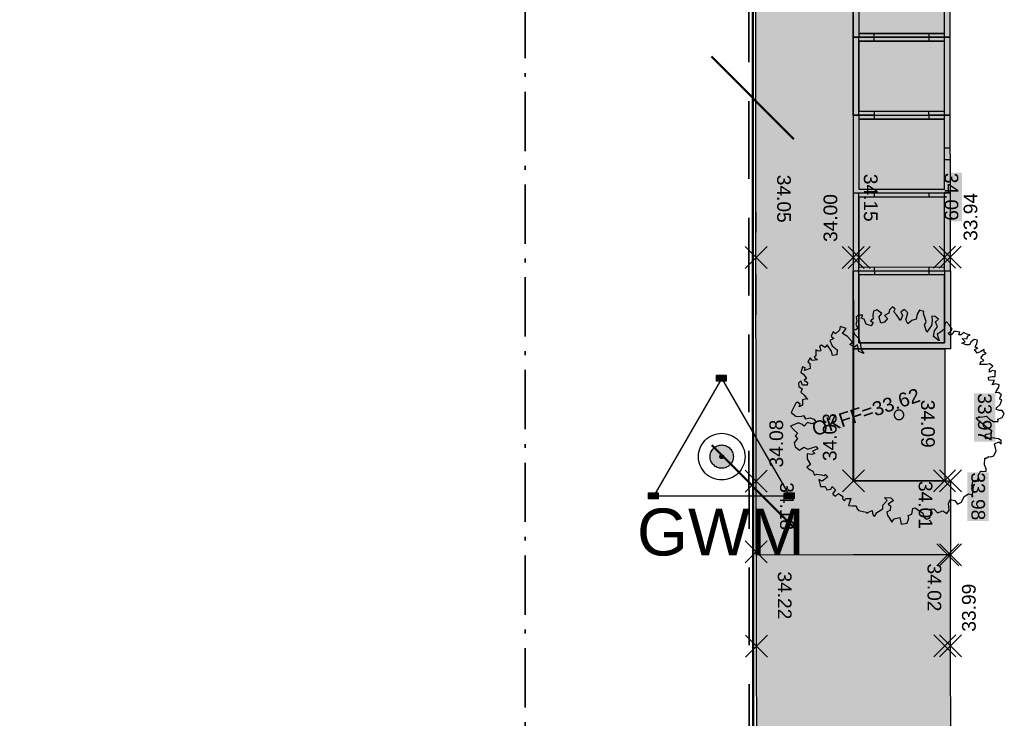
# Model space of a CAD drawing. Header units: metres. Extents: x -5569892 to 1712241, y -5568463 to 2085.
# Tile 23 of 70: x -13 to 13, y -104 to -86. Entities that reach past the tile are written whole.
import ezdxf

# ---------------------------------------------------------------- set-up
doc = ezdxf.new("R2010")
doc.units = ezdxf.units.M
doc.header["$LTSCALE"] = 0.5
for name, pattern in [('ISO-10 Strichpunktlinie', [4.699, 3.048, -0.762, 0.127, -0.762]), ('Linienart-34', [4.233, 2.116, -2.117]), ('Linienart-Gestrichelt mit Abstand', [6, 4, -2])]:
    doc.linetypes.add(name, pattern=pattern)
doc.layers.get('0').update_dxf_attribs({"lineweight": 25})
for name, color, linetype, lineweight in [('30 -39 Baustelle- Fläche', 7, 'Continuous', 15), ('99.02_Vermesserplan-Höhe OKFF', 7, 'Continuous', 18), ('99.04_Erschließung_VP-S-Borde-Kantenstein', 7, 'Continuous', 25), ('Bemaßung', 7, 'Continuous', 5), ('Keine', 7, 'Continuous', 9), ('KKA_Bauabwicklung-Temporär', 7, 'Continuous', 15), ('S-Baumscheibe 3 BA', 7, 'Continuous', 25), ('SB-100A-Regengarten-Linie', 7, 'Continuous', 25), ('SB-PUNKTE-00000-0000-HOE', 7, 'Continuous', 18), ('SB-PUNKTE-00000-0000-PKT', 7, 'Continuous', 18), ('SB-PUNKTE-00000-0000-SYM', 7, 'Continuous', 18)]:
    doc.layers.add(name, color=color, linetype=linetype, lineweight=lineweight)
for name, color, linetype, lineweight, true_color in [('99.04_Erschließung_VP-S-Farben-Gehweg-Betonsteinpflaster', 7, 'Continuous', 25, 0xffd6a8), ('Grundwassermessstellen', 7, 'Continuous', 9, 0xd100e9), ('S-Baum', 7, 'Continuous', 25, 0x4c994c), ('S-Farben-Fahrbahn-Asphalt', 7, 'Continuous', 25, 0xcccccc), ('SB-100A-Regengarten-Farbe', 7, 'Continuous', 25, 0x60d2fb)]:
    doc.layers.add(name, color=color, linetype=linetype, lineweight=lineweight, true_color=true_color)
doc.styles.add('Arial', font='arial.ttf')

# ---------------------------------------------------------------- blocks, each defined once
blk = doc.blocks.new('Gruppe-50')
at = {"layer": 'SB-100A-Regengarten-Farbe', "linetype": 'Continuous', "lineweight": 0, "true_color": 0x60d2fb}
for points in [[(11.052, -86.792), (11.05, -85.038), (8.845, -85.04), (8.847, -86.793)], [(8.848, -88.797), (11.053, -88.795), (11.052, -86.993), (8.847, -86.995)], [(8.852, -90.8), (11.057, -90.799), (11.056, -88.997), (8.851, -88.998)], [(8.852, -92.804), (11.057, -92.802), (11.055, -91), (8.85, -91.002)], [(8.853, -94.757), (11.058, -94.755), (11.057, -93.001), (8.852, -93.003)]]:
    blk.add_hatch(color=141, dxfattribs=at).paths.add_polyline_path(points)
at = {"layer": 'SB-100A-Regengarten-Linie', "linetype": 'Continuous', "lineweight": 0}
for points in [[(11.052, -86.891), (11.05, -85.038), (8.845, -85.04), (8.847, -86.893), (10.651, -86.892), (11.052, -86.891), (11.202, -86.891), (11.201, -84.888), (8.695, -84.89), (8.696, -86.893), (8.847, -86.893), (9.248, -86.893), (9.247, -86.793)], [(11.053, -88.895), (11.052, -86.891), (9.248, -86.893), (8.847, -86.893), (8.696, -86.893), (8.698, -88.897), (11.204, -88.895), (11.202, -86.891), (11.052, -86.891), (10.651, -86.892), (10.651, -86.993)], [(8.7, -88.897), (8.702, -90.9), (11.206, -90.898), (11.204, -88.895), (11.055, -88.895)], [(9.251, -88.998), (9.251, -88.896), (8.851, -88.897), (8.7, -88.897), (10.655, -88.895), (10.655, -88.997)], [(8.851, -88.897), (8.852, -90.8), (11.057, -90.799), (11.055, -88.895), (10.655, -88.895)], [(11.057, -92.902), (11.055, -90.898), (9.251, -90.9), (8.85, -90.9), (8.7, -90.9), (8.701, -92.904), (11.207, -92.902), (11.206, -90.898), (11.055, -90.898), (10.654, -90.899), (10.654, -91)], [(11.057, -92.902), (11.058, -94.755), (8.853, -94.757), (8.852, -92.904), (10.656, -92.902), (11.057, -92.902), (11.207, -92.902), (11.209, -94.905), (8.703, -94.907), (8.701, -92.904), (8.852, -92.904), (9.252, -92.903), (9.252, -93.003)]]:
    blk.add_hatch(color=7, dxfattribs=at).paths.add_polyline_path(points)
at = {"layer": 'SB-100A-Regengarten-Farbe', "flags": 128}
for points in [[(11.052, -86.792), (11.05, -85.038), (8.845, -85.04), (8.847, -86.793)], [(8.848, -88.797), (11.053, -88.795), (11.052, -86.993), (8.847, -86.995)], [(8.852, -90.8), (11.057, -90.799), (11.056, -88.997), (8.851, -88.998)], [(8.852, -92.804), (11.057, -92.802), (11.055, -91), (8.85, -91.002)], [(8.853, -94.757), (11.058, -94.755), (11.057, -93.001), (8.852, -93.003)]]:
    blk.add_lwpolyline(points, close=True, dxfattribs=at)
at = {"layer": 'SB-100A-Regengarten-Linie'}
for p, q in [((11.052, -86.792), (8.847, -86.793)), ((8.848, -88.897), (8.847, -86.893)), ((9.248, -86.994), (9.248, -86.893)), ((10.651, -86.792), (10.651, -86.892)), ((10.867, -86.792), (10.751, -86.792)), ((8.847, -86.995), (11.052, -86.993)), ((8.848, -88.797), (11.053, -88.795)), ((9.249, -88.896), (9.249, -88.797)), ((10.653, -88.895), (10.653, -88.795)), ((8.851, -88.998), (11.056, -88.997)), ((11.177, -90.048), (11.056, -90.048)), ((11.177, -90.048), (11.205, -90.048)), ((8.852, -92.904), (8.85, -90.9)), ((9.251, -91.002), (9.251, -90.9)), ((8.85, -91.002), (11.055, -91)), ((8.852, -92.804), (11.057, -92.802)), ((9.252, -92.903), (9.252, -92.804)), ((10.656, -92.902), (10.656, -92.803)), ((10.656, -93.002), (10.656, -92.902)), ((11.057, -93.001), (8.852, -93.003)), ((10.872, -93.002), (10.756, -93.002))]:
    blk.add_line(p, q, dxfattribs=at)
at = {"layer": 'SB-100A-Regengarten-Linie', "flags": 128}
for points in [[(11.052, -86.891), (11.05, -85.038), (8.845, -85.04), (8.847, -86.893), (10.651, -86.892), (11.052, -86.891), (11.202, -86.891), (11.201, -84.888), (8.695, -84.89), (8.696, -86.893), (8.847, -86.893), (9.248, -86.893), (9.247, -86.793)], [(11.053, -88.895), (11.052, -86.891), (9.248, -86.893), (8.847, -86.893), (8.696, -86.893), (8.698, -88.897), (11.204, -88.895), (11.202, -86.891), (11.052, -86.891), (10.651, -86.892), (10.651, -86.993)], [(8.7, -88.897), (8.702, -90.9), (11.206, -90.898), (11.204, -88.895), (11.055, -88.895)], [(9.251, -88.998), (9.251, -88.896), (8.851, -88.897), (8.7, -88.897), (10.655, -88.895), (10.655, -88.997)], [(8.851, -88.897), (8.852, -90.8), (11.057, -90.799), (11.055, -88.895), (10.655, -88.895)], [(11.205, -89.747), (11.177, -89.747), (11.056, -89.747)], [(11.057, -92.902), (11.055, -90.898), (9.251, -90.9), (8.85, -90.9), (8.7, -90.9), (8.701, -92.904), (11.207, -92.902), (11.206, -90.898), (11.055, -90.898), (10.654, -90.899), (10.654, -91)], [(11.057, -92.902), (11.058, -94.755), (8.853, -94.757), (8.852, -92.904), (10.656, -92.902), (11.057, -92.902), (11.207, -92.902), (11.209, -94.905), (8.703, -94.907), (8.701, -92.904), (8.852, -92.904), (9.252, -92.903), (9.252, -93.003)]]:
    blk.add_lwpolyline(points, dxfattribs=at)
blk = doc.blocks.new('Gruppe-255')
at = {"layer": 'SB-PUNKTE-00000-0000-SYM', "color": 7}
for p, q in [((11.487, -92.269), (10.921, -92.835)), ((10.921, -92.269), (11.487, -92.835))]:
    blk.add_line(p, q, dxfattribs=at)
blk = doc.blocks.new('Gruppe-256')
at = {"layer": 'SB-PUNKTE-00000-0000-SYM', "color": 7}
for p, q in [((10.771, -92.269), (11.337, -92.835)), ((10.771, -92.835), (11.337, -92.269))]:
    blk.add_line(p, q, dxfattribs=at)
blk = doc.blocks.new('Gruppe-257')
at = {"layer": 'SB-PUNKTE-00000-0000-SYM', "color": 7}
for p, q in [((8.571, -92.271), (9.137, -92.837)), ((8.571, -92.837), (9.137, -92.271))]:
    blk.add_line(p, q, dxfattribs=at)
blk = doc.blocks.new('Gruppe-258')
at = {"layer": 'SB-PUNKTE-00000-0000-SYM', "color": 7}
for p, q in [((8.987, -92.271), (8.421, -92.837)), ((8.421, -92.271), (8.987, -92.837))]:
    blk.add_line(p, q, dxfattribs=at)
blk = doc.blocks.new('Gruppe-259')
at = {"layer": 'SB-PUNKTE-00000-0000-SYM', "color": 7}
for p, q in [((5.921, -92.84), (6.487, -92.273)), ((5.921, -92.274), (6.487, -92.839))]:
    blk.add_line(p, q, dxfattribs=at)
blk = doc.blocks.new('Gruppe-263')
at = {"layer": 'SB-PUNKTE-00000-0000-SYM', "color": 7}
for p, q in [((10.926, -98.023), (11.493, -98.588)), ((10.927, -98.589), (11.492, -98.022))]:
    blk.add_line(p, q, dxfattribs=at)
blk = doc.blocks.new('Gruppe-264')
at = {"layer": 'SB-PUNKTE-00000-0000-SYM', "color": 7}
for p, q in [((8.993, -98.024), (8.427, -98.59)), ((8.427, -98.024), (8.993, -98.59))]:
    blk.add_line(p, q, dxfattribs=at)
blk = doc.blocks.new('Gruppe-265')
at = {"layer": 'SB-PUNKTE-00000-0000-SYM', "color": 7}
for p, q in [((6.493, -98.027), (5.927, -98.593)), ((5.927, -98.027), (6.493, -98.593))]:
    blk.add_line(p, q, dxfattribs=at)
blk = doc.blocks.new('Gruppe-268')
at = {"layer": 'SB-PUNKTE-00000-0000-SYM', "color": 7}
for p, q in [((11.495, -102.269), (10.929, -102.835)), ((10.929, -102.269), (11.495, -102.835))]:
    blk.add_line(p, q, dxfattribs=at)
blk = doc.blocks.new('Gruppe-269')
at = {"layer": 'SB-PUNKTE-00000-0000-SYM', "color": 7}
for p, q in [((5.929, -102.84), (6.495, -102.273)), ((5.929, -102.274), (6.495, -102.839))]:
    blk.add_line(p, q, dxfattribs=at)
blk = doc.blocks.new('Gruppe-426')
at = {"layer": 'SB-PUNKTE-00000-0000-SYM', "color": 7}
for p, q in [((10.773, -98.021), (11.34, -98.587)), ((10.774, -98.587), (11.339, -98.021))]:
    blk.add_line(p, q, dxfattribs=at)
blk = doc.blocks.new('Gruppe-427')
at = {"layer": 'SB-PUNKTE-00000-0000-SYM', "color": 7}
for p, q in [((10.927, -100.493), (11.493, -99.926)), ((10.927, -99.927), (11.493, -100.492))]:
    blk.add_line(p, q, dxfattribs=at)
blk = doc.blocks.new('Gruppe-428')
at = {"layer": 'SB-PUNKTE-00000-0000-SYM', "color": 7}
for p, q in [((10.855, -99.925), (11.421, -100.491)), ((10.855, -100.491), (11.421, -99.925))]:
    blk.add_line(p, q, dxfattribs=at)
blk = doc.blocks.new('Gruppe-439')
at = {"layer": 'SB-PUNKTE-00000-0000-SYM', "color": 7}
for p, q in [((5.927, -99.851), (6.493, -100.417)), ((5.927, -100.417), (6.493, -99.851))]:
    blk.add_line(p, q, dxfattribs=at)
blk = doc.blocks.new('Gruppe-462')
at = {"layer": 'SB-PUNKTE-00000-0000-SYM', "color": 7}
for p, q in [((10.779, -102.269), (11.345, -102.835)), ((10.779, -102.835), (11.345, -102.269))]:
    blk.add_line(p, q, dxfattribs=at)
blk = doc.blocks.new('Gruppe-488')
at = {"layer": 'S-Baum', "flags": 128}
blk.add_lwpolyline([(12.539, -96.494), (12.472, -96.492), (12.393, -96.47), (12.395, -96.422), (12.485, -96.337), (12.529, -96.222), (12.481, -96.201), (12.483, -96.153), (12.522, -96.095), (12.448, -96.033), (12.368, -96.042), (12.381, -96.002), (12.452, -95.897), (12.463, -95.83), (12.376, -95.807), (12.279, -95.832), (12.339, -95.727), (12.195, -95.713), (12.187, -95.634), (12.286, -95.617), (12.362, -95.62), (12.358, -95.512), (12.378, -95.485), (12.291, -95.462), (12.211, -95.507), (12.213, -95.431), (12.295, -95.354), (12.218, -95.292), (12.138, -95.31), (12.062, -95.307), (11.962, -95.315), (11.985, -95.245), (12.065, -95.211), (11.988, -95.138), (12.059, -95.052), (12.128, -95.026), (12.072, -94.996), (12.075, -94.928), (11.985, -94.973), (11.896, -95.018), (11.828, -94.928), (11.909, -94.892), (11.842, -94.861), (11.885, -94.775), (11.907, -94.688), (11.82, -94.665), (11.739, -94.73), (11.697, -94.808), (11.609, -94.805), (11.503, -94.762), (11.583, -94.725), (11.507, -94.643), (11.626, -94.647), (11.656, -94.572), (11.717, -94.554), (11.61, -94.519), (11.54, -94.489), (11.482, -94.546), (11.422, -94.552), (11.453, -94.477), (11.357, -94.463), (11.298, -94.461), (11.256, -94.519), (11.207, -94.565), (11.149, -94.515), (11.21, -94.458), (11.252, -94.4), (11.187, -94.301), (11.103, -94.211), (11.07, -94.249), (11.045, -94.404), (10.955, -94.48), (10.865, -94.534), (10.919, -94.702), (10.767, -94.59), (10.8, -94.444), (10.872, -94.339), (10.82, -94.21), (10.898, -94.144), (10.813, -94.074), (10.725, -94.071), (10.741, -94.187), (10.717, -94.305), (10.596, -94.476), (10.542, -94.299), (10.585, -94.202), (10.513, -93.995), (10.526, -93.948), (10.408, -93.913), (10.348, -94.018), (10.324, -94.145), (10.215, -94.181), (10.113, -94.265), (10.057, -94.164), (10.114, -93.982), (10.029, -93.9), (9.928, -93.956), (9.973, -94.054), (9.921, -94.179), (9.818, -94.031), (9.753, -93.958), (9.783, -93.891), (9.717, -93.83), (9.638, -93.906), (9.624, -93.994), (9.506, -94.049), (9.591, -94.131), (9.509, -94.224), (9.412, -94.249), (9.37, -94.096), (9.366, -94.092), (9.44, -93.999), (9.316, -93.907), (9.227, -93.94), (9.212, -94.047), (9.22, -94.135), (9.148, -94.184), (9.217, -94.234), (9.163, -94.312), (9.04, -94.276), (8.985, -94.147), (8.907, -94.116), (8.949, -94.039), (8.833, -94.046), (8.78, -94.092), (8.797, -94.192), (8.774, -94.279), (8.821, -94.377), (8.769, -94.423), (8.692, -94.432), (8.745, -94.541), (8.849, -94.641), (8.895, -94.789), (8.899, -94.917), (8.975, -95.027), (8.849, -94.974), (8.815, -94.806), (8.734, -94.863), (8.62, -94.8), (8.69, -94.734), (8.559, -94.594), (8.426, -94.51), (8.527, -94.386), (8.373, -94.333), (8.35, -94.428), (8.248, -94.524), (8.193, -94.474), (8.138, -94.58), (8.207, -94.639), (8.106, -94.695), (8.161, -94.832), (8.293, -94.936), (8.28, -95.063), (8.172, -95.079), (8.145, -94.97), (8.034, -94.808), (7.972, -94.877), (7.887, -94.815), (7.838, -94.833), (7.873, -94.961), (7.814, -94.968), (7.747, -94.937), (7.744, -95.005), (7.742, -95.084), (7.701, -95.119), (7.786, -95.19), (7.658, -95.206), (7.593, -95.136), (7.541, -95.241), (7.588, -95.283), (7.595, -95.41), (7.454, -95.465), (7.468, -95.394), (7.398, -95.375), (7.356, -95.518), (7.423, -95.56), (7.507, -95.67), (7.446, -95.716), (7.532, -95.77), (7.521, -95.846), (7.402, -95.842), (7.358, -95.733), (7.296, -95.79), (7.304, -95.878), (7.39, -95.941), (7.359, -96.027), (7.444, -96.098), (7.528, -96.208), (7.5, -96.196), (7.4, -96.224), (7.396, -96.36), (7.315, -96.396), (7.337, -96.329), (7.271, -96.279), (7.231, -96.306), (7.106, -96.545), (7.231, -96.637), (7.366, -96.653), (7.426, -96.624), (7.48, -96.705), (7.6, -96.681), (7.695, -96.72), (7.752, -96.793), (7.643, -96.838), (7.528, -96.805), (7.445, -96.899), (7.387, -96.857), (7.301, -96.815), (7.094, -96.898), (7.187, -96.998), (7.272, -97.08), (7.213, -97.146), (7.268, -97.215), (7.187, -97.329), (7.212, -97.428), (7.326, -97.511), (7.436, -97.436), (7.541, -97.488), (7.662, -97.444), (7.75, -97.418), (7.797, -97.477), (7.659, -97.54), (7.716, -97.601), (7.644, -97.63), (7.52, -97.606), (7.516, -97.741), (7.607, -97.88), (7.509, -97.956), (7.594, -98.018), (7.669, -98.058), (7.705, -98.158), (7.766, -98.132), (7.892, -98.153), (7.96, -98.167), (7.989, -98.139), (8.055, -98.198), (7.904, -98.312), (7.818, -98.269), (7.863, -98.446), (7.979, -98.45), (8.024, -98.539), (8.132, -98.515), (8.165, -98.448), (8.25, -98.539), (8.179, -98.632), (8.179, -98.644), (8.253, -98.703), (8.323, -98.629), (8.44, -98.709), (8.426, -98.768), (8.484, -98.818), (8.514, -98.763), (8.642, -98.756), (8.587, -98.941), (8.684, -98.944), (8.783, -98.947), (8.8, -99.004), (8.838, -99.065), (8.886, -99.078), (9.04, -99.111), (9.059, -99.14), (9.079, -99.121), (9.189, -99.068), (9.213, -99.177), (9.251, -99.226), (9.314, -99.121), (9.465, -99.027), (9.468, -98.931), (9.58, -98.807), (9.511, -98.737), (9.67, -98.742), (9.744, -98.813), (9.605, -98.907), (9.663, -98.946), (9.659, -99.065), (9.57, -99.101), (9.583, -99.198), (9.622, -99.239), (9.697, -99.369), (9.759, -99.283), (9.904, -99.248), (9.938, -99.416), (10.095, -99.391), (10.139, -99.265), (10.121, -99.196), (10.21, -99.16), (10.235, -99.016), (10.303, -98.999), (10.362, -99.04), (10.494, -99.132), (10.522, -99.23), (10.588, -99.291), (10.668, -99.263), (10.699, -99.176), (10.713, -99.021), (10.792, -99.035), (10.877, -99.126), (11.014, -99.079), (11.111, -99.142), (11.173, -99.057), (11.159, -98.889), (11.2, -98.783), (11.318, -98.807), (11.391, -98.908), (11.492, -98.852), (11.564, -98.708), (11.674, -98.643), (11.772, -98.667), (11.799, -98.453), (11.76, -98.443), (11.793, -98.297), (11.853, -98.299), (11.929, -98.31), (11.95, -98.282), (11.95, -98.274), (11.917, -98.165), (11.989, -98.049), (12.025, -98.061), (12.124, -98.053), (12.126, -97.994), (12.082, -97.896), (12.096, -97.721), (12.127, -97.722), (12.197, -97.677), (12.244, -97.687), (12.324, -97.661), (12.385, -97.536), (12.344, -97.348), (12.453, -97.303), (12.51, -97.353), (12.513, -97.266), (12.447, -97.224), (12.269, -97.198), (12.133, -97.225), (12.087, -97.164), (12.128, -97.106), (12.264, -97.09), (12.276, -97.014), (12.153, -96.942), (11.925, -96.756), (11.868, -96.687), (12.133, -96.639), (12.209, -96.718), (12.315, -96.781), (12.431, -96.774), (12.424, -96.717), (12.424, -96.717), (12.542, -96.673), (12.593, -96.575)], close=True, dxfattribs=at)
at = {"layer": 'S-Baum'}
blk.add_rational_spline([(9.851, -96.725), (9.613, -96.662), (9.677, -96.424), (9.914, -96.488), (10.152, -96.551), (10.089, -96.789), (9.851, -96.725)], [1, 0.333333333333, 0.333333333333, 1, 0.333333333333, 0.333333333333, 1], degree=3, knots=[0, 0, 0, 0, 0.5, 0.5, 0.5, 1, 1, 1, 1], dxfattribs=at)
blk = doc.blocks.new('_23-07-06_Massenplan_TB_Weiterführende Schule (3D)')
at = {"layer": '99.04_Erschließung_VP-S-Farben-Gehweg-Betonsteinpflaster', "linetype": 'Continuous', "lineweight": 0, "true_color": 0xffd6a8}
h = blk.add_hatch(color=41, dxfattribs=at)
edge = h.paths.add_edge_path()
edge.add_line((8.709, -98.307), (11.21, -98.305))
edge.add_line((11.21, -98.305), (11.21, -100.21))
edge.add_line((11.21, -100.21), (8.71, -100.212))
edge.add_line((8.71, -100.212), (8.71, -100.212))
edge.add_line((8.71, -100.212), (6.21, -100.214))
edge.add_line((6.21, -100.214), (6.126, 0.15))
edge.add_line((6.126, 0.15), (-4.345, 0.15))
edge.add_line((-4.345, 0.15), (-4.345, 9.15))
edge.add_line((-4.345, 9.15), (0.506, 9.15))
edge.add_line((0.506, 9.15), (0.506, 9.15))
edge.add_arc((0.506, -10.85), 20, 81.0473, 90, ccw=False)
edge.add_line((3.619, 8.906), (3.619, 8.906))
edge.add_line((3.619, 8.906), (3.619, 8.906))
edge.add_arc((2.079, -3.667), 12.667, 72.2776, 83.0196, ccw=False)
edge.add_line((5.935, 8.399), (5.935, 8.399))
edge.add_arc((4.578, 3.587), 5, 36.0456, 74.2499, ccw=False)
edge.add_arc((4.578, 3.587), 5, 20.2981, 36.0456, ccw=False)
edge.add_line((9.267, 5.321), (9.267, 5.321))
edge.add_arc((-18.87, -5.086), 30, 12.7301, 20.2981, ccw=False)
edge.add_line((10.393, 1.525), (10.393, 1.525))
edge.add_arc((-18.87, -5.086), 30, 3.0779, 12.7302, ccw=False)
edge.add_arc((-18.868, -5.086), 29.998, 0.0479, 3.0779, ccw=False)
edge.add_line((11.13, -5.061), (11.138, -14.399))
edge.add_line((11.138, -14.399), (8.638, -14.401))
edge.add_line((8.638, -14.401), (8.709, -98.307))
at = {"layer": 'S-Baumscheibe 3 BA', "linetype": 'Continuous', "lineweight": 0}
blk.add_hatch(color=7, dxfattribs=at).paths.add_polyline_path([(8.707, -94.907), (11.059, -94.905), (11.06, -98.305), (8.705, -98.306)])
blk.add_hatch(color=7, dxfattribs=at).paths.add_polyline_path([(8.707, -94.907), (11.059, -94.905), (11.06, -98.305), (8.705, -98.306)])
at = {"layer": 'S-Farben-Fahrbahn-Asphalt', "linetype": 'Continuous', "lineweight": 0, "true_color": 0xcccccc}
for points in [[(11.21, -100.21), (11.21, -100.21), (6.21, -100.214), (6.222, -114.76), (11.225, -114.755)], [(11.207, -100.209), (11.21, -100.21), (11.207, -100.21)], [(11.21, -100.213), (11.21, -100.21), (11.211, -100.213)]]:
    blk.add_hatch(color=254, dxfattribs=at).paths.add_polyline_path(points)
at = {"layer": '99.04_Erschließung_VP-S-Borde-Kantenstein', "linetype": 'Linienart-34', "lineweight": 9, "flags": 128}
blk.add_lwpolyline([(6.126, 0.15), (6.256, -154.778), (6.256, -154.778, -0.094565), (-0.164, -188.572), (-0.164, -188.572), (-3.766, -197.688)], format="xyb", dxfattribs=at)
at = {"layer": '99.04_Erschließung_VP-S-Farben-Gehweg-Betonsteinpflaster', "flags": 128}
blk.add_lwpolyline([(8.638, -14.401), (8.709, -98.307), (11.21, -98.305), (11.21, -100.21), (8.71, -100.212), (8.71, -100.212), (6.21, -100.214), (6.126, 0.15)], dxfattribs=at)
at = {"layer": 'S-Baumscheibe 3 BA', "flags": 128}
blk.add_lwpolyline([(8.707, -94.907), (11.059, -94.905), (11.06, -98.305), (8.705, -98.306)], close=True, dxfattribs=at)
blk.add_lwpolyline([(8.707, -94.907), (11.059, -94.905), (11.06, -98.305), (8.705, -98.306)], close=True, dxfattribs=at)
at = {"layer": 'S-Farben-Fahrbahn-Asphalt', "flags": 128}
blk.add_lwpolyline([(11.21, -100.21), (11.21, -100.21), (6.21, -100.214), (6.222, -114.76), (11.225, -114.755)], close=True, dxfattribs=at)
at = {"layer": 'S-Farben-Fahrbahn-Asphalt', "color": 254, "lineweight": 5, "true_color": 0xcccccc, "flags": 128}
for points in [[(11.207, -100.209), (11.21, -100.21), (11.207, -100.21)], [(11.21, -100.213), (11.21, -100.21), (11.211, -100.213)]]:
    blk.add_lwpolyline(points, close=True, dxfattribs=at)
at = {"layer": 'SB-PUNKTE-00000-0000-HOE', "color": 7}
for points in [[(6.641, -90.431), (6.642, -91.677), (7.194, -90.43), (7.195, -91.676)], [(6.641, -90.431), (6.642, -91.677), (7.194, -90.43), (7.195, -91.676)], [(8.874, -90.404), (8.875, -91.65), (9.427, -90.404), (9.428, -91.65)], [(8.874, -90.404), (8.875, -91.65), (9.427, -90.404), (9.428, -91.65)], [(10.949, -90.38), (10.95, -91.626), (11.502, -90.379), (11.503, -91.625)], [(10.949, -90.38), (10.95, -91.626), (11.502, -90.379), (11.503, -91.625)], [(10.344, -96.22), (10.345, -97.466), (10.898, -96.219), (10.899, -97.465)], [(10.344, -96.22), (10.345, -97.466), (10.898, -96.219), (10.899, -97.465)], [(11.809, -96.051), (11.81, -97.297), (12.362, -96.051), (12.363, -97.297)], [(11.809, -96.051), (11.81, -97.297), (12.362, -96.051), (12.363, -97.297)], [(10.283, -98.308), (10.284, -99.554), (10.836, -98.307), (10.837, -99.553)], [(10.283, -98.308), (10.284, -99.554), (10.836, -98.307), (10.837, -99.553)], [(11.639, -98.089), (11.64, -99.335), (12.192, -98.088), (12.193, -99.334)], [(11.639, -98.089), (11.64, -99.335), (12.192, -98.088), (12.193, -99.334)], [(6.716, -98.34), (6.717, -99.586), (7.269, -98.34), (7.27, -99.585)], [(6.716, -98.34), (6.717, -99.586), (7.269, -98.34), (7.27, -99.585)], [(10.511, -100.433), (10.512, -101.678), (11.064, -100.432), (11.065, -101.678)], [(10.511, -100.433), (10.512, -101.678), (11.064, -100.432), (11.065, -101.678)], [(6.658, -100.636), (6.659, -101.882), (7.212, -100.636), (7.213, -101.882)], [(6.658, -100.636), (6.659, -101.882), (7.212, -100.636), (7.213, -101.882)]]:
    blk.add_solid(points, dxfattribs=at)
at = {"layer": 'S-Baum'}
blk.add_blockref('Gruppe-488', (0, 0), dxfattribs=at)
at = {"layer": 'SB-100A-Regengarten-Farbe', "color": 141, "true_color": 0x60d2fb}
blk.add_blockref('Gruppe-50', (0, 0), dxfattribs=at)
at = {"layer": 'SB-PUNKTE-00000-0000-PKT', "color": 7}
for name in ['Gruppe-259', 'Gruppe-258', 'Gruppe-257', 'Gruppe-256', 'Gruppe-255', 'Gruppe-265', 'Gruppe-264', 'Gruppe-426', 'Gruppe-263', 'Gruppe-439', 'Gruppe-428', 'Gruppe-427', 'Gruppe-269', 'Gruppe-462', 'Gruppe-268']:
    blk.add_blockref(name, (0, 0), dxfattribs=at)
at = {"layer": '99.02_Vermesserplan-Höhe OKFF', "color": 7, "insert": (8.976, -96.365), "char_height": 0.36, "attachment_point": 2, "rotation": 18.3212, "line_spacing_factor": 0.251004, "style": 'Arial'}
blk.add_mtext('OKFF=33.62', dxfattribs=at)
at = {"layer": 'SB-PUNKTE-00000-0000-HOE', "char_height": 0.3524, "attachment_point": 1, "line_spacing_factor": 0.25, "style": 'Arial'}
for s, insert, rotation in [('34.05', (7.099, -90.43), 270.0481), ('34.15', (9.332, -90.404), 270.0481), ('34.09', (11.408, -90.379), 270.0481), ('33.94', (11.547, -92.129), 90.0481), ('34.00', (7.942, -92.158), 90.0481), ('34.09', (10.803, -96.219), 270.0481), ('33.97', (12.267, -96.051), 270.0481), ('34.08', (6.549, -97.962), 90.0481), ('34.03', (7.924, -97.797), 90.0481), ('33.98', (12.097, -98.088), 270.0481), ('34.18', (7.175, -98.34), 270.0481), ('34.01', (10.742, -98.308), 270.0481), ('34.02', (10.969, -100.432), 270.0481), ('34.22', (7.117, -100.636), 270.0481), ('33.99', (11.505, -102.185), 90.0481)]:
    blk.add_mtext(s, dxfattribs=dict(at, insert=insert, rotation=rotation))
blk = doc.blocks.new('Gruppe-494')
at = {"layer": 'Grundwassermessstellen', "linetype": 'Continuous', "lineweight": 0}
for color, points in [(9, [(5.621, -97.682), (5.619, -97.712), (5.615, -97.741), (5.608, -97.769), (5.598, -97.797), (5.585, -97.824), (5.57, -97.849), (5.553, -97.873), (5.533, -97.894), (5.511, -97.914), (5.488, -97.932), (5.462, -97.947), (5.436, -97.959), (5.408, -97.969), (5.379, -97.977), (5.35, -97.981), (5.321, -97.982), (5.292, -97.981), (5.262, -97.977), (5.234, -97.969), (5.206, -97.959), (5.179, -97.947), (5.154, -97.932), (5.131, -97.914), (5.109, -97.894), (5.089, -97.873), (5.071, -97.849), (5.056, -97.824), (5.044, -97.797), (5.034, -97.769), (5.027, -97.741), (5.022, -97.712), (5.021, -97.682), (5.022, -97.653), (5.027, -97.624), (5.034, -97.595), (5.044, -97.568), (5.056, -97.541), (5.071, -97.516), (5.089, -97.492), (5.109, -97.47), (5.131, -97.45), (5.154, -97.433), (5.179, -97.418), (5.206, -97.405), (5.234, -97.395), (5.262, -97.388), (5.292, -97.384), (5.321, -97.382), (5.35, -97.384), (5.379, -97.388), (5.408, -97.395), (5.436, -97.405), (5.462, -97.418), (5.488, -97.433), (5.511, -97.45), (5.533, -97.47), (5.553, -97.492), (5.57, -97.516), (5.585, -97.541), (5.598, -97.568), (5.608, -97.595), (5.615, -97.624), (5.619, -97.653)]), (142, [(5.371, -97.682), (5.371, -97.687), (5.37, -97.692), (5.369, -97.697), (5.367, -97.701), (5.365, -97.706), (5.362, -97.71), (5.36, -97.714), (5.356, -97.718), (5.353, -97.721), (5.349, -97.724), (5.344, -97.726), (5.34, -97.729), (5.335, -97.73), (5.331, -97.731), (5.326, -97.732), (5.321, -97.732), (5.316, -97.732), (5.311, -97.731), (5.306, -97.73), (5.302, -97.729), (5.297, -97.726), (5.293, -97.724), (5.289, -97.721), (5.286, -97.718), (5.282, -97.714), (5.279, -97.71), (5.277, -97.706), (5.275, -97.701), (5.273, -97.697), (5.272, -97.692), (5.271, -97.687), (5.271, -97.682), (5.271, -97.677), (5.272, -97.673), (5.273, -97.668), (5.275, -97.663), (5.277, -97.659), (5.279, -97.655), (5.282, -97.651), (5.286, -97.647), (5.289, -97.644), (5.293, -97.641), (5.297, -97.638), (5.302, -97.636), (5.306, -97.634), (5.311, -97.633), (5.316, -97.633), (5.321, -97.632), (5.326, -97.633), (5.331, -97.633), (5.335, -97.634), (5.34, -97.636), (5.344, -97.638), (5.349, -97.641), (5.353, -97.644), (5.356, -97.647), (5.36, -97.651), (5.362, -97.655), (5.365, -97.659), (5.367, -97.663), (5.369, -97.668), (5.37, -97.673), (5.371, -97.677)])]:
    blk.add_hatch(color=color, dxfattribs=at).paths.add_polyline_path(points)
at = {"layer": 'KKA_Bauabwicklung-Temporär', "linetype": 'Continuous', "lineweight": 0}
for points in [[(5.189, -95.586), (5.439, -95.586), (5.439, -95.736), (5.189, -95.736)], [(3.439, -98.617), (3.689, -98.617), (3.689, -98.767), (3.439, -98.767)], [(6.939, -98.617), (7.189, -98.617), (7.189, -98.767), (6.939, -98.767)]]:
    blk.add_hatch(color=1, dxfattribs=at).paths.add_polyline_path(points)
at = {"layer": 'Grundwassermessstellen', "color": 1, "lineweight": 25, "flags": 128}
blk.add_lwpolyline([(5.321, -95.662), (3.571, -98.693), (7.071, -98.693)], close=True, dxfattribs=at)
at = {"layer": 'Grundwassermessstellen', "color": 252, "linetype": 'Continuous', "lineweight": 25, "flags": 128}
for points in [[(5.921, -97.682), (5.918, -97.741), (5.909, -97.799), (5.895, -97.857), (5.875, -97.912), (5.85, -97.965), (5.82, -98.016), (5.785, -98.063), (5.745, -98.107), (5.702, -98.146), (5.654, -98.181), (5.604, -98.211), (5.551, -98.237), (5.495, -98.256), (5.438, -98.271), (5.38, -98.279), (5.321, -98.282), (5.262, -98.279), (5.204, -98.271), (5.147, -98.256), (5.091, -98.237), (5.038, -98.211), (4.988, -98.181), (4.94, -98.146), (4.897, -98.107), (4.857, -98.063), (4.822, -98.016), (4.792, -97.965), (4.767, -97.912), (4.747, -97.857), (4.732, -97.799), (4.724, -97.741), (4.721, -97.682), (4.724, -97.624), (4.732, -97.565), (4.747, -97.508), (4.767, -97.453), (4.792, -97.399), (4.822, -97.349), (4.857, -97.302), (4.897, -97.258), (4.94, -97.219), (4.988, -97.183), (5.038, -97.153), (5.091, -97.128), (5.147, -97.108), (5.204, -97.094), (5.262, -97.085), (5.321, -97.082), (5.38, -97.085), (5.438, -97.094), (5.495, -97.108), (5.551, -97.128), (5.604, -97.153), (5.654, -97.183), (5.702, -97.219), (5.745, -97.258), (5.785, -97.302), (5.82, -97.349), (5.85, -97.399), (5.875, -97.453), (5.895, -97.508), (5.909, -97.565), (5.918, -97.624)], [(5.371, -97.682), (5.371, -97.687), (5.37, -97.692), (5.369, -97.697), (5.367, -97.701), (5.365, -97.706), (5.362, -97.71), (5.36, -97.714), (5.356, -97.718), (5.353, -97.721), (5.349, -97.724), (5.344, -97.726), (5.34, -97.729), (5.335, -97.73), (5.331, -97.731), (5.326, -97.732), (5.321, -97.732), (5.316, -97.732), (5.311, -97.731), (5.306, -97.73), (5.302, -97.729), (5.297, -97.726), (5.293, -97.724), (5.289, -97.721), (5.286, -97.718), (5.282, -97.714), (5.279, -97.71), (5.277, -97.706), (5.275, -97.701), (5.273, -97.697), (5.272, -97.692), (5.271, -97.687), (5.271, -97.682), (5.271, -97.677), (5.272, -97.673), (5.273, -97.668), (5.275, -97.663), (5.277, -97.659), (5.279, -97.655), (5.282, -97.651), (5.286, -97.647), (5.289, -97.644), (5.293, -97.641), (5.297, -97.638), (5.302, -97.636), (5.306, -97.634), (5.311, -97.633), (5.316, -97.633), (5.321, -97.632), (5.326, -97.633), (5.331, -97.633), (5.335, -97.634), (5.34, -97.636), (5.344, -97.638), (5.349, -97.641), (5.353, -97.644), (5.356, -97.647), (5.36, -97.651), (5.362, -97.655), (5.365, -97.659), (5.367, -97.663), (5.369, -97.668), (5.37, -97.673), (5.371, -97.677)]]:
    blk.add_lwpolyline(points, close=True, dxfattribs=at)
at = {"layer": 'Grundwassermessstellen', "color": 7, "linetype": 'Continuous', "lineweight": 25, "flags": 128}
blk.add_lwpolyline([(5.621, -97.682), (5.619, -97.712), (5.615, -97.741), (5.608, -97.769), (5.598, -97.797), (5.585, -97.824), (5.57, -97.849), (5.553, -97.873), (5.533, -97.894), (5.511, -97.914), (5.488, -97.932), (5.462, -97.947), (5.436, -97.959), (5.408, -97.969), (5.379, -97.977), (5.35, -97.981), (5.321, -97.982), (5.292, -97.981), (5.262, -97.977), (5.234, -97.969), (5.206, -97.959), (5.179, -97.947), (5.154, -97.932), (5.131, -97.914), (5.109, -97.894), (5.089, -97.873), (5.071, -97.849), (5.056, -97.824), (5.044, -97.797), (5.034, -97.769), (5.027, -97.741), (5.022, -97.712), (5.021, -97.682), (5.022, -97.653), (5.027, -97.624), (5.034, -97.595), (5.044, -97.568), (5.056, -97.541), (5.071, -97.516), (5.089, -97.492), (5.109, -97.47), (5.131, -97.45), (5.154, -97.433), (5.179, -97.418), (5.206, -97.405), (5.234, -97.395), (5.262, -97.388), (5.292, -97.384), (5.321, -97.382), (5.35, -97.384), (5.379, -97.388), (5.408, -97.395), (5.436, -97.405), (5.462, -97.418), (5.488, -97.433), (5.511, -97.45), (5.533, -97.47), (5.553, -97.492), (5.57, -97.516), (5.585, -97.541), (5.598, -97.568), (5.608, -97.595), (5.615, -97.624), (5.619, -97.653)], close=True, dxfattribs=at)
at = {"layer": 'KKA_Bauabwicklung-Temporär', "color": 1, "lineweight": 25, "flags": 128}
for points in [[(5.189, -95.586), (5.439, -95.586), (5.439, -95.736), (5.189, -95.736)], [(3.439, -98.617), (3.689, -98.617), (3.689, -98.767), (3.439, -98.767)], [(6.939, -98.617), (7.189, -98.617), (7.189, -98.767), (6.939, -98.767)]]:
    blk.add_lwpolyline(points, close=True, dxfattribs=at)
blk = doc.blocks.new('Gruppe-495')
at = {"color": 7}
blk.add_blockref('Gruppe-494', (0, 0), dxfattribs=at)
at = {"color": 1, "insert": (3.141, -99.017), "char_height": 1.2083, "attachment_point": 1, "line_spacing_factor": 0.978528, "style": 'Arial'}
blk.add_mtext('GWM', dxfattribs=at)
blk = doc.blocks.new('Gruppe-496')
at = {"layer": '30 -39 Baustelle- Fläche', "color": 92, "linetype": 'ISO-10 Strichpunktlinie', "lineweight": 35, "flags": 128}
blk.add_lwpolyline([(0.264, -120.836), (0.264, -2.14), (-29.421, -2.14), (-36.885, 13.27), (-70.843, 13.27), (-76.668, 8.352), (-81.001, 4.441), (-85.564, -0.322), (-91.626, -6.424), (-95.064, -9.365), (-100.676, -12.345), (-103.59, -13.311), (-107.351, -14.14), (-110.111, -14.461), (-111.18, -14.524), (-114.262, -14.47), (-122.18, -14.326), (-148.019, -13.926), (-183.239, -14.245), (-201.751, -14.748), (-207.96, -15.522), (-212.989, -17.493), (-213.13, -17.585), (-214.322, -19.385), (-215.318, -24.344), (-217.376, -46.031), (-217.919, -52.696), (-218.4, -57.648), (-219.017, -60.622), (-223.452, -70.205), (-224.408, -81.274), (-225.785, -107.537)], dxfattribs=at)
blk = doc.blocks.new('*U516')
at = {"layer": '30 -39 Baustelle- Fläche', "color": 181, "linetype": 'Continuous', "lineweight": 50, "transparency": 33554687, "flags": 128}
blk.add_lwpolyline([(6.078, 16.549), (6.078, 0.228), (6.077, 0.05), (6.078, 0.05), (6.145, -141.132), (0.427, -153.822), (-1.32, -155.919), (-24.105, -172.377, 0.234343), (-30.712, -181.802), (-30.712, -181.802, -0.138275), (-49.939, -181.242), (-62.405, -177.181)], format="xyb", dxfattribs=at)
at = {"layer": 'Keine', "color": 181, "linetype": 'Continuous', "lineweight": 50, "transparency": 33554687}
for p, q in [((5.059, -87.39), (7.181, -89.51)), ((5.064, -97.39), (7.186, -99.51))]:
    blk.add_line(p, q, dxfattribs=at)
blk = doc.blocks.new('_BE Phase 1 (3D)')
at = {"layer": 'Keine', "color": 1, "linetype": 'Linienart-Gestrichelt mit Abstand', "lineweight": 35, "true_color": 0xff0000, "flags": 128}
blk.add_lwpolyline([(6.04, -134.709), (4.108, -139.373), (2.43, -143.27), (0.229, -148.189), (-1.944, -152.85), (-2.57, -154.16), (-4.367, -157.84, -0.121867), (-4.988, -158.573), (-24.208, -172.456, 0.234343), (-30.814, -181.881), (-30.814, -181.881, -0.138275), (-50.042, -181.321), (-50.042, -181.321), (-63.534, -176.937), (-98.528, -165.507), (-148.424, -149.297), (-209.682, -128.621), (-249.498, -116.741), (-271.856, -111.08), (-272.634, -110.302), (-272.634, -44.203), (-268.399, 0.151), (-267.466, 0.15), (-197.755, 0.15), (5.976, 0.15), (6.006, -63.16)], format="xyb", close=True, dxfattribs=at)
at = {"layer": 'Bemaßung', "color": 7}
blk.add_blockref('*U516', (0, 0), dxfattribs=at)
at = {"layer": 'Keine', "color": 7}
blk.add_blockref('Gruppe-496', (0, 0), dxfattribs=at)
at = {"layer": 'Keine', "color": 7, "transparency": 33554687}
blk.add_blockref('Gruppe-495', (0, 0), dxfattribs=at)

msp = doc.modelspace()

# ---------------------------------------------------------------- block references
at = {"layer": 'Keine', "color": 1}
msp.add_blockref('_23-07-06_Massenplan_TB_Weiterführende Schule (3D)', (0, 0), dxfattribs=at)

# ---------------------------------------------------------------- next in the draw order: block references
msp.add_blockref('_BE Phase 1 (3D)', (0, 0), dxfattribs=at)

doc.saveas('drawing.dxf')
